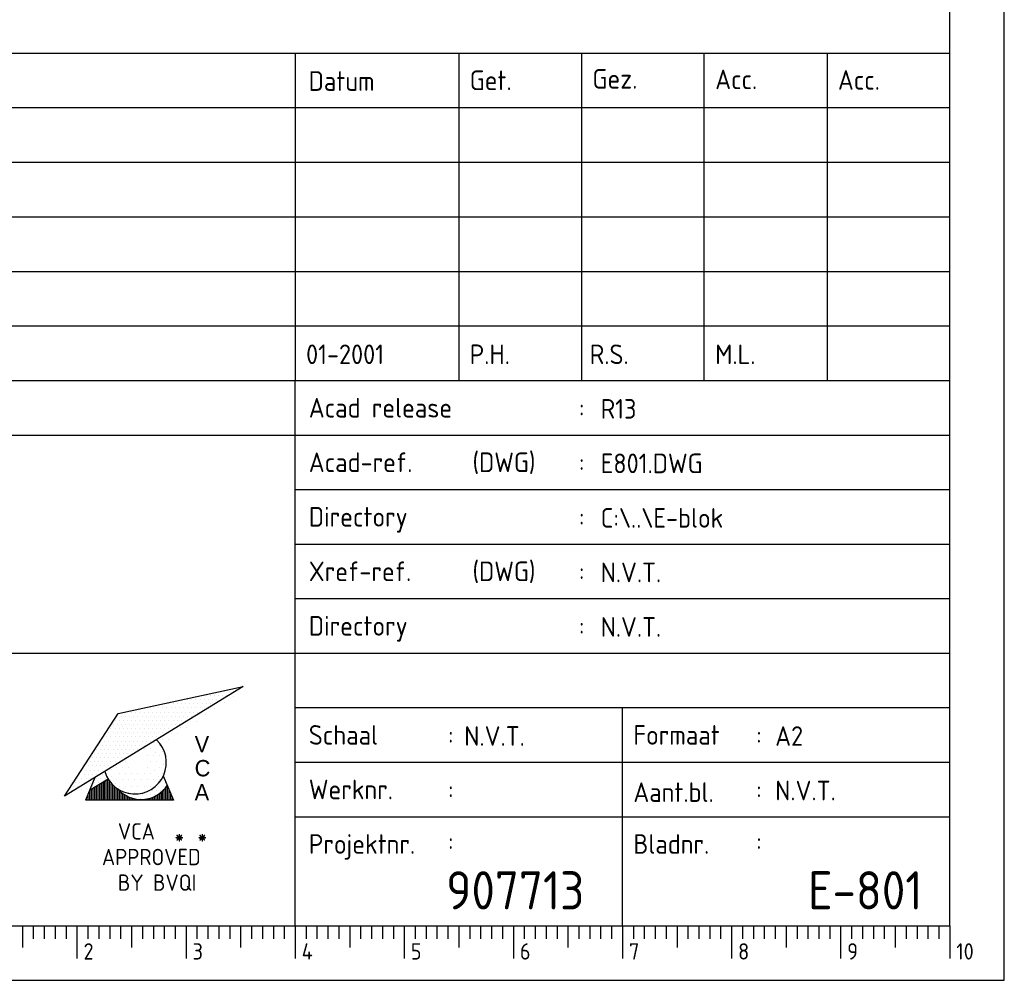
# Model space of a CAD drawing. Extents: x 0 to 594, y 0 to 420.
# Tile 4 of 6: x 504 to 594, y 0 to 88. Entities that reach past the tile are written whole.
import ezdxf
from ezdxf.enums import TextEntityAlignment as Align

# ---------------------------------------------------------------- set-up
doc = ezdxf.new("R2010")
doc.units = 0
doc.header["$LTSCALE"] = 5
doc.header["$MEASUREMENT"] = 0
doc.layers.get('0').update_dxf_attribs({"linetype": 'CONTINUOUS'})
for name, color, linetype in [('19', 7, 'CONTINUOUS'), ('E--L$2A-_KADER', 7, 'CONTINUOUS'), ('E--L$4A-_STEMPEL', 3, 'CONTINUOUS')]:
    doc.layers.add(name, color=color, linetype=linetype)
doc.styles.add('ISO', font='isocp.shx')
doc.styles.get("Standard").update_dxf_attribs({"font": 'isocp.shx'})
doc.styles.add('UNIV', font='UNIV.SHX')

# ---------------------------------------------------------------- blocks, each defined once
blk = doc.blocks.new('*X1')
at = {"color": 0}
for p, q in [((103.59375, 135.9375), (103.59375, 135.9375)), ((104.53125, 135.9375), (104.53125, 135.9375)), ((100.78125, 134.0625), (100.78125, 134.0625)), ((101.71875, 134.0625), (101.71875, 134.0625)), ((102.1875, 135), (102.1875, 135)), ((103.125, 135), (103.125, 135)), ((99.375, 133.125), (99.375, 133.125)), ((100.3125, 133.125), (100.3125, 133.125)), ((96.5625, 131.25), (96.5625, 131.25)), ((97.5, 131.25), (97.5, 131.25)), ((97.96875, 132.1875), (97.96875, 132.1875)), ((98.90625, 132.1875), (98.90625, 132.1875)), ((93.75, 129.375), (93.75, 129.375)), ((94.6875, 129.375), (94.6875, 129.375)), ((95.15625, 130.3125), (95.15625, 130.3125)), ((96.09375, 130.3125), (96.09375, 130.3125)), ((81.5625, 121.875), (81.5625, 121.875)), ((82.96875, 122.8125), (82.96875, 122.8125))]:
    blk.add_line(p, q, dxfattribs=at)
blk = doc.blocks.new('*X3')
at = {"color": 0}
for p, q in [((98.4375, 121.875), (98.4375, 121.875)), ((99.0625, 121.875), (99.0625, 121.875)), ((99.375, 122.5), (99.375, 122.5)), ((99.6875, 121.875), (99.6875, 121.875)), ((97.8125, 120.625), (97.8125, 120.625)), ((98.125, 121.25), (98.125, 121.25)), ((98.75, 121.25), (98.75, 121.25))]:
    blk.add_line(p, q, dxfattribs=at)
blk = doc.blocks.new('*X2')
at = {"color": 0}
for p, q in [((108.4375, 121.875), (108.4375, 121.875)), ((107.8125, 120.625), (107.8125, 120.625)), ((108.125, 121.25), (108.125, 121.25)), ((108.4375, 120.625), (108.4375, 120.625)), ((108.75, 121.25), (108.75, 121.25)), ((101.875, 120), (101.875, 120)), ((102.8125, 119.375), (102.8125, 119.375)), ((103.4375, 119.375), (103.4375, 119.375)), ((104.0625, 119.375), (104.0625, 119.375)), ((104.6875, 119.375), (104.6875, 119.375)), ((105.3125, 119.375), (105.3125, 119.375)), ((105.9375, 119.375), (105.9375, 119.375)), ((106.5625, 119.375), (106.5625, 119.375)), ((106.875, 120), (106.875, 120)), ((107.1875, 119.375), (107.1875, 119.375)), ((107.5, 120), (107.5, 120)), ((108.125, 120), (108.125, 120)), ((104.375, 118.75), (104.375, 118.75)), ((105, 118.75), (105, 118.75)), ((105.625, 118.75), (105.625, 118.75))]:
    blk.add_line(p, q, dxfattribs=at)
blk = doc.blocks.new('*X4')
at = {"color": 0}
for p, q in [((66, 120.86), (66, 123.42)), ((66.25, 120.86), (66.25, 123.58)), ((66.5, 120.86), (66.5, 123.73)), ((66.75, 120.86), (66.75, 123.88)), ((67, 120.86), (67, 124.04)), ((67.25, 120.86), (67.25, 123.72)), ((67.5, 120.86), (67.5, 123.41)), ((64, 120.86), (64, 121.84)), ((64.25, 120.86), (64.25, 122.35)), ((64.5, 120.86), (64.5, 122.5)), ((64.75, 120.86), (64.75, 122.66)), ((65, 120.86), (65, 122.81)), ((65.25, 120.86), (65.25, 122.96)), ((65.5, 120.86), (65.5, 123.12)), ((65.75, 120.86), (65.75, 123.27)), ((67.75, 120.86), (67.75, 123.15)), ((68, 120.86), (68, 122.92)), ((68.25, 120.86), (68.25, 122.73)), ((68.5, 120.86), (68.5, 122.54)), ((68.75, 120.86), (68.75, 122.29)), ((69, 120.86), (69, 122.07)), ((69.25, 120.86), (69.25, 121.87)), ((74.75, 120.86), (74.75, 121.87)), ((75, 120.86), (75, 122.06)), ((75.25, 120.86), (75.25, 122.27)), ((75.5, 120.86), (75.5, 122.53)), ((75.75, 120.86), (75.75, 122.82)), ((76, 120.86), (76, 122.97)), ((76.25, 120.86), (76.25, 122.37)), ((63.75, 120.86), (63.75, 121.24)), ((69.5, 120.86), (69.5, 121.71)), ((69.75, 120.86), (69.75, 121.56)), ((70, 120.86), (70, 121.44)), ((70.25, 120.86), (70.25, 121.33)), ((70.5, 120.86), (70.5, 121.24)), ((70.75, 120.86), (70.75, 121.16)), ((71, 120.86), (71, 121.1)), ((71.25, 120.86), (71.25, 121.05)), ((71.5, 120.86), (71.5, 121.02)), ((71.75, 120.86), (71.75, 121)), ((72, 120.86), (72, 120.99)), ((72.25, 120.86), (72.25, 121)), ((72.5, 120.86), (72.5, 121.02)), ((72.75, 120.86), (72.75, 121.05)), ((73, 120.86), (73, 121.1)), ((73.25, 120.86), (73.25, 121.16)), ((73.5, 120.86), (73.5, 121.23)), ((73.75, 120.86), (73.75, 121.32)), ((74, 120.86), (74, 121.43)), ((74.25, 120.86), (74.25, 121.56)), ((74.5, 120.86), (74.5, 121.7)), ((76.5, 120.86), (76.5, 121.77)), ((76.75, 120.86), (76.75, 121.17))]:
    blk.add_line(p, q, dxfattribs=at)
blk = doc.blocks.new('STEMPEL')
at = {"layer": 'E--L$4A-_STEMPEL', "color": 3}
for p, q in [((-185, 85), (-5, 85)), ((-185, 55), (-5, 55)), ((-65, 5), (-65, 55)), ((-185, 30), (-5, 30)), ((-35, 5), (-35, 25))]:
    blk.add_line(p, q, dxfattribs=at)
at = {"layer": 'E--L$4A-_STEMPEL', "color": 2}
for p, q in [((-65, 85), (-65, 55)), ((-50, 85), (-50, 55)), ((-38.75, 85), (-38.75, 55)), ((-27.5, 55), (-27.5, 85)), ((-16.25, 85), (-16.25, 55)), ((-5, 80), (-185, 80)), ((-5, 75), (-185, 75)), ((-185, 70), (-5, 70)), ((-185, 65), (-5, 65)), ((-185, 60), (-5, 60)), ((-185, 50), (-5, 50)), ((-65, 45), (-5, 45)), ((-65, 40), (-5, 40)), ((-65, 35), (-5, 35)), ((-69.762, 26.934), (-86.151, 16.891)), ((-81.231, 24.468), (-69.762, 26.934)), ((-71.44, 26.492), (-71.44, 26.492)), ((-71.06, 26.492), (-71.06, 26.492)), ((-70.68, 26.492), (-70.68, 26.492)), ((-76.945, 25.353), (-76.945, 25.353)), ((-76.565, 25.353), (-76.565, 25.353)), ((-76.186, 25.353), (-76.186, 25.353)), ((-75.806, 25.353), (-75.806, 25.353)), ((-75.426, 25.353), (-75.426, 25.353)), ((-75.237, 25.732), (-75.237, 25.732)), ((-75.047, 25.353), (-75.047, 25.353)), ((-74.857, 25.732), (-74.857, 25.732)), ((-74.667, 25.353), (-74.667, 25.353)), ((-74.477, 25.732), (-74.477, 25.732)), ((-74.287, 25.353), (-74.287, 25.353)), ((-74.098, 25.732), (-74.098, 25.732)), ((-73.908, 25.353), (-73.908, 25.353)), ((-73.718, 25.732), (-73.718, 25.732)), ((-73.528, 26.112), (-73.528, 26.112)), ((-73.528, 25.353), (-73.528, 25.353)), ((-73.338, 25.732), (-73.338, 25.732)), ((-73.148, 26.112), (-73.148, 26.112)), ((-73.148, 25.353), (-73.148, 25.353)), ((-72.958, 25.732), (-72.958, 25.732)), ((-72.769, 26.112), (-72.769, 26.112)), ((-72.769, 25.353), (-72.769, 25.353)), ((-72.579, 25.732), (-72.579, 25.732)), ((-72.389, 26.112), (-72.389, 26.112)), ((-72.389, 25.353), (-72.389, 25.353)), ((-72.199, 25.732), (-72.199, 25.732)), ((-72.009, 26.112), (-72.009, 26.112)), ((-71.819, 25.732), (-71.819, 25.732)), ((-71.63, 26.112), (-71.63, 26.112)), ((-71.25, 26.112), (-71.25, 26.112)), ((-86.151, 16.891), (-81.231, 24.468)), ((-80.362, 24.593), (-80.362, 24.593)), ((-79.983, 24.593), (-79.983, 24.593)), ((-79.603, 24.593), (-79.603, 24.593)), ((-79.223, 24.593), (-79.223, 24.593)), ((-78.844, 24.593), (-78.844, 24.593)), ((-78.654, 24.973), (-78.654, 24.973)), ((-78.464, 24.593), (-78.464, 24.593)), ((-78.274, 24.973), (-78.274, 24.973)), ((-78.084, 24.593), (-78.084, 24.593)), ((-77.894, 24.973), (-77.894, 24.973)), ((-77.705, 24.593), (-77.705, 24.593)), ((-77.515, 24.973), (-77.515, 24.973)), ((-77.325, 24.593), (-77.325, 24.593)), ((-77.135, 24.973), (-77.135, 24.973)), ((-76.945, 24.593), (-76.945, 24.593)), ((-76.755, 24.973), (-76.755, 24.973)), ((-76.565, 24.593), (-76.565, 24.593)), ((-76.376, 24.973), (-76.376, 24.973)), ((-76.186, 24.593), (-76.186, 24.593)), ((-75.996, 24.973), (-75.996, 24.973)), ((-75.806, 24.593), (-75.806, 24.593)), ((-75.616, 24.973), (-75.616, 24.973)), ((-75.426, 24.593), (-75.426, 24.593)), ((-75.237, 24.973), (-75.237, 24.973)), ((-75.047, 24.593), (-75.047, 24.593)), ((-74.857, 24.973), (-74.857, 24.973)), ((-74.667, 24.593), (-74.667, 24.593)), ((-74.477, 24.973), (-74.477, 24.973)), ((-74.287, 24.593), (-74.287, 24.593)), ((-74.098, 24.973), (-74.098, 24.973)), ((-73.908, 24.593), (-73.908, 24.593)), ((-73.718, 24.973), (-73.718, 24.973)), ((-73.338, 24.973), (-73.338, 24.973)), ((-65, 25), (-5, 25)), ((-81.501, 23.834), (-81.501, 23.834)), ((-81.312, 24.214), (-81.312, 24.214)), ((-81.122, 23.834), (-81.122, 23.834)), ((-80.932, 24.214), (-80.932, 24.214)), ((-80.742, 23.834), (-80.742, 23.834)), ((-80.552, 24.214), (-80.552, 24.214)), ((-80.362, 23.834), (-80.362, 23.834)), ((-80.173, 24.214), (-80.173, 24.214)), ((-79.983, 23.834), (-79.983, 23.834)), ((-79.793, 24.214), (-79.793, 24.214)), ((-79.603, 23.834), (-79.603, 23.834)), ((-79.413, 24.214), (-79.413, 24.214)), ((-79.223, 23.834), (-79.223, 23.834)), ((-79.033, 24.214), (-79.033, 24.214)), ((-78.844, 23.834), (-78.844, 23.834)), ((-78.654, 24.214), (-78.654, 24.214)), ((-78.464, 23.834), (-78.464, 23.834)), ((-78.274, 24.214), (-78.274, 24.214)), ((-78.084, 23.834), (-78.084, 23.834)), ((-77.894, 24.214), (-77.894, 24.214)), ((-77.705, 23.834), (-77.705, 23.834)), ((-77.515, 24.214), (-77.515, 24.214)), ((-77.325, 23.834), (-77.325, 23.834)), ((-77.135, 24.214), (-77.135, 24.214)), ((-76.945, 23.834), (-76.945, 23.834)), ((-76.755, 24.214), (-76.755, 24.214)), ((-76.565, 23.834), (-76.565, 23.834)), ((-76.376, 24.214), (-76.376, 24.214)), ((-76.186, 23.834), (-76.186, 23.834)), ((-75.996, 24.214), (-75.996, 24.214)), ((-75.806, 23.834), (-75.806, 23.834)), ((-75.616, 24.214), (-75.616, 24.214)), ((-75.426, 23.834), (-75.426, 23.834)), ((-75.237, 24.214), (-75.237, 24.214)), ((-75.047, 23.834), (-75.047, 23.834)), ((-74.857, 24.214), (-74.857, 24.214)), ((-74.477, 24.214), (-74.477, 24.214)), ((-82.071, 22.695), (-82.071, 22.695)), ((-81.881, 23.075), (-81.881, 23.075)), ((-81.691, 23.454), (-81.691, 23.454)), ((-81.691, 22.695), (-81.691, 22.695)), ((-81.501, 23.075), (-81.501, 23.075)), ((-81.312, 23.454), (-81.312, 23.454)), ((-81.312, 22.695), (-81.312, 22.695)), ((-81.122, 23.075), (-81.122, 23.075)), ((-80.932, 23.454), (-80.932, 23.454)), ((-80.932, 22.695), (-80.932, 22.695)), ((-80.786, 23.287), (-80.786, 23.287)), ((-80.742, 23.075), (-80.742, 23.075)), ((-80.552, 23.454), (-80.552, 23.454)), ((-80.552, 22.695), (-80.552, 22.695)), ((-80.362, 23.075), (-80.362, 23.075)), ((-80.173, 23.454), (-80.173, 23.454)), ((-80.173, 22.695), (-80.173, 22.695)), ((-79.983, 23.075), (-79.983, 23.075)), ((-79.793, 23.454), (-79.793, 23.454)), ((-79.793, 22.695), (-79.793, 22.695)), ((-79.603, 23.075), (-79.603, 23.075)), ((-79.413, 23.454), (-79.413, 23.454)), ((-79.413, 22.695), (-79.413, 22.695)), ((-79.223, 23.075), (-79.223, 23.075)), ((-79.033, 23.454), (-79.033, 23.454)), ((-79.033, 22.695), (-79.033, 22.695)), ((-78.844, 23.075), (-78.844, 23.075)), ((-78.654, 23.454), (-78.654, 23.454)), ((-78.654, 22.695), (-78.654, 22.695)), ((-78.464, 23.075), (-78.464, 23.075)), ((-78.274, 23.454), (-78.274, 23.454)), ((-78.274, 22.695), (-78.274, 22.695)), ((-78.084, 23.075), (-78.084, 23.075)), ((-77.894, 23.454), (-77.894, 23.454)), ((-77.894, 22.695), (-77.894, 22.695)), ((-77.705, 23.075), (-77.705, 23.075)), ((-77.515, 23.454), (-77.515, 23.454)), ((-77.515, 22.695), (-77.515, 22.695)), ((-77.325, 23.075), (-77.325, 23.075)), ((-77.135, 23.454), (-77.135, 23.454)), ((-77.135, 22.695), (-77.135, 22.695)), ((-76.945, 23.075), (-76.945, 23.075)), ((-76.755, 23.454), (-76.755, 23.454)), ((-76.755, 22.695), (-76.755, 22.695)), ((-76.565, 23.075), (-76.565, 23.075)), ((-76.376, 23.454), (-76.376, 23.454)), ((-76.186, 23.075), (-76.186, 23.075)), ((-75.996, 23.454), (-75.996, 23.454)), ((-75.616, 23.454), (-75.616, 23.454)), ((-82.83, 21.935), (-82.83, 21.935)), ((-82.451, 21.935), (-82.451, 21.935)), ((-82.261, 22.315), (-82.261, 22.315)), ((-82.071, 21.935), (-82.071, 21.935)), ((-81.881, 22.315), (-81.881, 22.315)), ((-81.691, 21.935), (-81.691, 21.935)), ((-81.501, 22.315), (-81.501, 22.315)), ((-81.312, 21.935), (-81.312, 21.935)), ((-81.122, 22.315), (-81.122, 22.315)), ((-80.932, 21.935), (-80.932, 21.935)), ((-80.742, 22.315), (-80.742, 22.315)), ((-80.552, 21.935), (-80.552, 21.935)), ((-80.362, 22.315), (-80.362, 22.315)), ((-80.173, 21.935), (-80.173, 21.935)), ((-79.983, 22.315), (-79.983, 22.315)), ((-79.793, 21.935), (-79.793, 21.935)), ((-79.603, 22.315), (-79.603, 22.315)), ((-79.413, 21.935), (-79.413, 21.935)), ((-79.223, 22.315), (-79.223, 22.315)), ((-79.033, 21.935), (-79.033, 21.935)), ((-78.844, 22.315), (-78.844, 22.315)), ((-78.654, 21.935), (-78.654, 21.935)), ((-78.464, 22.315), (-78.464, 22.315)), ((-78.274, 21.935), (-78.274, 21.935)), ((-78.084, 22.315), (-78.084, 22.315)), ((-77.985, 21.797), (-77.985, 21.797)), ((-77.705, 22.315), (-77.705, 22.315)), ((-77.325, 22.315), (-77.325, 22.315)), ((-83.4, 20.796), (-83.4, 20.796)), ((-83.21, 21.176), (-83.21, 21.176)), ((-83.02, 21.556), (-83.02, 21.556)), ((-83.02, 20.796), (-83.02, 20.796)), ((-82.83, 21.176), (-82.83, 21.176)), ((-82.64, 21.556), (-82.64, 21.556)), ((-82.64, 20.796), (-82.64, 20.796)), ((-82.451, 21.176), (-82.451, 21.176)), ((-82.261, 21.556), (-82.261, 21.556)), ((-82.261, 20.796), (-82.261, 20.796)), ((-82.071, 21.176), (-82.071, 21.176)), ((-81.881, 21.556), (-81.881, 21.556)), ((-81.881, 20.796), (-81.881, 20.796)), ((-81.691, 21.176), (-81.691, 21.176)), ((-81.501, 21.556), (-81.501, 21.556)), ((-81.501, 20.796), (-81.501, 20.796)), ((-81.312, 21.176), (-81.312, 21.176)), ((-81.122, 21.556), (-81.122, 21.556)), ((-81.122, 20.796), (-81.122, 20.796)), ((-80.932, 21.176), (-80.932, 21.176)), ((-80.742, 21.556), (-80.742, 21.556)), ((-80.742, 20.796), (-80.742, 20.796)), ((-80.552, 21.176), (-80.552, 21.176)), ((-80.362, 21.556), (-80.362, 21.556)), ((-80.362, 20.796), (-80.362, 20.796)), ((-80.173, 21.176), (-80.173, 21.176)), ((-79.983, 21.556), (-79.983, 21.556)), ((-79.983, 20.796), (-79.983, 20.796)), ((-79.793, 21.176), (-79.793, 21.176)), ((-79.603, 21.556), (-79.603, 21.556)), ((-79.413, 21.176), (-79.413, 21.176)), ((-79.223, 21.556), (-79.223, 21.556)), ((-78.844, 21.556), (-78.844, 21.556)), ((-78.839, 21.228), (-78.839, 21.228)), ((-78.27, 21.228), (-78.27, 21.228)), ((-77.805, 20.923), (-77.805, 20.923)), ((-77.447, 21.499), (-77.447, 21.499)), ((-77.189, 21.002), (-77.189, 21.002)), ((-77.131, 21.228), (-77.131, 21.228)), ((-83.78, 20.037), (-83.78, 20.037)), ((-83.59, 20.417), (-83.59, 20.417)), ((-83.4, 20.037), (-83.4, 20.037)), ((-83.21, 20.417), (-83.21, 20.417)), ((-83.02, 20.037), (-83.02, 20.037)), ((-82.83, 20.417), (-82.83, 20.417)), ((-82.64, 20.037), (-82.64, 20.037)), ((-82.451, 20.417), (-82.451, 20.417)), ((-82.261, 20.037), (-82.261, 20.037)), ((-82.071, 20.417), (-82.071, 20.417)), ((-81.881, 20.037), (-81.881, 20.037)), ((-81.691, 20.417), (-81.691, 20.417)), ((-81.501, 20.037), (-81.501, 20.037)), ((-81.312, 20.417), (-81.312, 20.417)), ((-81.122, 20.037), (-81.122, 20.037)), ((-80.932, 20.417), (-80.932, 20.417)), ((-80.552, 20.417), (-80.552, 20.417)), ((-80.548, 20.089), (-80.548, 20.089)), ((-78.554, 20.658), (-78.554, 20.658)), ((-78.27, 20.089), (-78.27, 20.089)), ((-77.985, 20.658), (-77.985, 20.658)), ((-77.7, 20.089), (-77.7, 20.089)), ((-77.415, 20.658), (-77.415, 20.658)), ((-77.01, 20.486), (-77.01, 20.486)), ((-65, 20), (-5, 20)), ((-84.539, 19.278), (-84.539, 19.278)), ((-84.349, 19.657), (-84.349, 19.657)), ((-84.159, 19.278), (-84.159, 19.278)), ((-83.969, 19.657), (-83.969, 19.657)), ((-83.78, 19.278), (-83.78, 19.278)), ((-83.59, 19.657), (-83.59, 19.657)), ((-83.4, 19.278), (-83.4, 19.278)), ((-83.21, 19.657), (-83.21, 19.657)), ((-83.02, 19.278), (-83.02, 19.278)), ((-82.83, 19.657), (-82.83, 19.657)), ((-82.64, 19.278), (-82.64, 19.278)), ((-82.451, 19.657), (-82.451, 19.657)), ((-82.261, 19.278), (-82.261, 19.278)), ((-82.071, 19.657), (-82.071, 19.657)), ((-81.839, 19.294), (-81.839, 19.294)), ((-81.691, 19.657), (-81.691, 19.657)), ((-81.402, 19.519), (-81.402, 19.519)), ((-80.833, 19.519), (-80.833, 19.519)), ((-80.263, 19.519), (-80.263, 19.519)), ((-78.554, 19.519), (-78.554, 19.519)), ((-77.904, 19.214), (-77.904, 19.214)), ((-77.415, 19.519), (-77.415, 19.519)), ((-77.03, 19.81), (-77.03, 19.81)), ((-85.108, 18.139), (-85.108, 18.139)), ((-84.919, 18.518), (-84.919, 18.518)), ((-84.729, 18.898), (-84.729, 18.898)), ((-84.729, 18.139), (-84.729, 18.139)), ((-84.539, 18.518), (-84.539, 18.518)), ((-84.349, 18.898), (-84.349, 18.898)), ((-84.349, 18.139), (-84.349, 18.139)), ((-83.353, 18.605), (-84.229, 16.507)), ((-84.159, 18.518), (-84.159, 18.518)), ((-83.969, 18.898), (-83.969, 18.898)), ((-82.142, 18.446), (-83.859, 17.394)), ((-83.78, 18.518), (-83.78, 18.518)), ((-83.59, 18.898), (-83.59, 18.898)), ((-83.21, 18.898), (-83.21, 18.898)), ((-82.256, 18.95), (-82.256, 18.95)), ((-81.972, 18.38), (-81.972, 18.38)), ((-81.839, 18.678), (-81.839, 18.678)), ((-81.402, 18.38), (-81.402, 18.38)), ((-81.117, 18.95), (-81.117, 18.95)), ((-80.833, 18.38), (-80.833, 18.38)), ((-80.548, 18.95), (-80.548, 18.95)), ((-80.263, 18.38), (-80.263, 18.38)), ((-79.978, 18.95), (-79.978, 18.95)), ((-79.694, 18.38), (-79.694, 18.38)), ((-79.409, 18.95), (-79.409, 18.95)), ((-79.124, 18.38), (-79.124, 18.38)), ((-78.839, 18.95), (-78.839, 18.95)), ((-78.554, 18.38), (-78.554, 18.38)), ((-78.27, 18.95), (-78.27, 18.95)), ((-77.985, 18.38), (-77.985, 18.38)), ((-77.547, 18.658), (-77.547, 18.658)), ((-77.415, 18.38), (-77.415, 18.38)), ((-77.131, 18.95), (-77.131, 18.95)), ((-77.085, 18.736), (-76.156, 16.507)), ((-85.488, 17.379), (-85.488, 17.379)), ((-85.298, 17.759), (-85.298, 17.759)), ((-84.919, 17.759), (-84.919, 17.759)), ((-84.137, 17.544), (-84.137, 17.544)), ((-81.502, 18.022), (-81.502, 18.022)), ((-81.117, 17.811), (-81.117, 17.811)), ((-80.746, 17.546), (-80.746, 17.546)), ((-80.548, 17.811), (-80.548, 17.811)), ((-80.263, 17.241), (-80.263, 17.241)), ((-79.978, 17.811), (-79.978, 17.811)), ((-79.694, 17.241), (-79.694, 17.241)), ((-79.409, 17.811), (-79.409, 17.811)), ((-79.124, 17.241), (-79.124, 17.241)), ((-78.839, 17.811), (-78.839, 17.811)), ((-78.27, 17.811), (-78.27, 17.811)), ((-86.058, 17), (-86.058, 17)), ((-76.156, 16.507), (-84.229, 16.507)), ((-65, 15), (-5, 15))]:
    blk.add_line(p, q, dxfattribs=at)
for centre, start, end in [((-79.693, 19.966), 196.37976, 46.62024), ((-79.116, 19.47), 221.69505, 326.14657)]:
    blk.add_arc(centre, 2.883, start, end, dxfattribs=at)
at = {"layer": 'E--L$4A-_STEMPEL', "color": 2, "xscale": 0.6075, "yscale": 0.6075, "zscale": 0.6075}
for name, p in [('*X1', (-134.154, -56.536)), ('*X4', (-122.86, -56.916)), ('*X3', (-142.986, -55.546)), ('*X2', (-142.986, -55.492))]:
    blk.add_blockref(name, p, dxfattribs=at)
at = {"layer": 'E--L$4A-_STEMPEL', "color": 2}
for s, height, style, p in [('Datum', 1.8, 'ISO', (-63.763, 81.557)), ('Get.', 1.8, 'ISO', (-49, 81.624)), ('Gez.', 1.8, 'ISO', (-37.75, 81.757)), ('Acc.', 1.8, 'ISO', (-26.5, 81.709)), ('Acc.', 1.8, 'ISO', (-15.252, 81.656)), ('Acad release ', 1.8, 'ISO', (-63.75, 51.6)), (':', 1.8, 'ISO', (-39, 51.6)), ('Acad-ref. ', 1.8, 'ISO', (-63.75, 46.6)), ('(DWG)', 1.8, 'ISO', (-48.75, 46.6)), (':', 1.8, 'ISO', (-39, 46.6)), ('Directory', 1.8, 'ISO', (-63.75, 41.6)), (':', 1.8, 'ISO', (-39, 41.6)), ('Xref-ref.', 1.8, 'ISO', (-63.75, 36.6)), ('(DWG)', 1.8, 'ISO', (-48.75, 36.6)), (':', 1.8, 'ISO', (-39, 36.6)), ('Directory', 1.8, 'ISO', (-63.75, 31.6)), (':', 1.8, 'ISO', (-39, 31.6)), ('Schaal', 1.8, 'ISO', (-63.75, 21.6)), (':', 1.8, 'ISO', (-51, 21.6)), ('Formaat', 1.8, 'ISO', (-34, 21.6)), (':', 1.8, 'ISO', (-22.75, 21.6)), ('V', 1.5, 'UNIV', (-74.215, 20.912)), ('C', 1.5, 'UNIV', (-74.215, 18.701)), ('Werknr.', 1.8, 'ISO', (-63.75, 16.6)), ('Aant.bl.', 1.8, 'ISO', (-34, 16.35)), ('A', 1.5, 'UNIV', (-74.215, 16.491)), (':', 1.8, 'ISO', (-51, 16.6)), (':', 1.8, 'ISO', (-22.75, 16.6)), ('Projektnr.', 1.8, 'ISO', (-63.75, 11.6)), ('Bladnr.', 1.8, 'ISO', (-34, 11.6)), (':', 1.8, 'ISO', (-51, 11.85)), (':', 1.8, 'ISO', (-22.75, 11.85))]:
    blk.add_text(s, height=height, dxfattribs=dict(at, style=style)).set_placement(p)
at = {"layer": 'E--L$4A-_STEMPEL', "color": 1, "style": 'ISO'}
for s, height, p in [('VCA', 1.5, (-81.251, 12.904)), ('+', 1.458, (-76.067, 12.499)), ('*', 1.458, (-76.067, 12.499)), ('+', 1.458, (-73.961, 12.499)), ('*', 1.458, (-73.961, 12.499)), ('APPROVED', 1.5, (-82.709, 10.555)), ('BY BVQI', 1.5, (-81.251, 8.206))]:
    blk.add_text(s, height=height, dxfattribs=at).set_placement(p)
at = {"layer": 'E--L$4A-_STEMPEL', "color": 2, "style": 'ISO'}
for tag, p in [('REVISIELETTER', (-183.5, 76.5)), ('OMSCHRIJVING', (-177.5, 76.5)), ('DATUM-GETEKEND', (-64, 76.5)), ('GETEKEND-DOOR', (-49, 76.5)), ('GEZIEN-DOOR', (-38, 76.5)), ('ACC-DOOR', (-26.5, 76.5)), ('ACC-DOOR', (-15.5, 76.5)), ('REVISIELETTER', (-183.5, 71.5)), ('OMSCHRIJVING', (-177.5, 71.5)), ('DATUM-GETEKEND', (-64, 71.5)), ('GETEKEND-DOOR', (-49, 71.5)), ('GEZIEN-DOOR', (-38, 71.5)), ('ACC-DOOR', (-26.5, 71.5)), ('ACC-DOOR', (-15.5, 71.5)), ('REVISIELETTER', (-183.5, 66.5)), ('OMSCHRIJVING', (-177.5, 66.5)), ('DATUM-GETEKEND', (-64, 66.5)), ('GETEKEND-DOOR', (-49, 66.5)), ('GEZIEN-DOOR', (-38, 66.5)), ('ACC-DOOR', (-27, 66.5)), ('ACC-DOOR', (-15.5, 66.5)), ('REVISIELETTER', (-183.5, 61.5)), ('OMSCHRIJVING', (-177.5, 61.5)), ('DATUM-GETEKEND', (-64, 61.5)), ('GETEKEND-DOOR', (-49, 61.5)), ('GEZIEN-DOOR', (-38, 61.5)), ('ACC-DOOR', (-27, 61.5)), ('ACC-DOOR', (-15.5, 61.5)), ('OMSCHRIJVING-O', (-177.5, 56.5)), ('DATUM-GETEKEND', (-64, 56.5)), ('GETEKEND-DOOR', (-49, 56.5)), ('GEZIEN-DOOR', (-38, 56.5)), ('ACC-DOOR', (-26.5, 56.5)), ('ACC-DOOR', (-15.5, 56.5)), ('OMSCHRIJVING', (-162, 51.5)), ('ACAD-RELEASE', (-37, 51.5)), ('ACAD-REF', (-37, 46.5)), ('ACAD-DIR', (-37, 41.5)), ('X-REF', (-37, 36.5)), ('XREF-DIR', (-37, 31.5)), ('SCHAAL', (-49.5, 21.5)), ('FORMAAT', (-21, 21.5)), ('WERKNUMMER', (-49.5, 16.5)), ('AANTAL-BLADEN', (-21, 16.5))]:
    blk.add_attdef(tag, p, '', height=1.8, dxfattribs=at)
at = {"layer": 'E--L$4A-_STEMPEL', "style": 'ISO'}
for tag, p in [('OPMERKING-1', (-184, 44)), ('OPMERKING-2', (-184, 38)), ('OPMERKING-3', (-184, 32))]:
    blk.add_attdef(tag, p, '', height=3.5, dxfattribs=at)
for tag, p in [('PROJEKT-NUMMER', (-38.5, 6.5)), ('BLAD-NUMMER', (-7.5, 6.5))]:
    blk.add_attdef(tag, text='', height=3.5, dxfattribs=at).set_placement(p, align=Align.RIGHT)
blk = doc.blocks.new('A2')
at = {"layer": 'E--L$2A-_KADER', "color": 2}
for p, q in [((594, 0), (594, 420)), ((0, 0), (594, 0))]:
    blk.add_line(p, q, dxfattribs=at)
at = {"layer": 'E--L$2A-_KADER', "color": 4}
for p, q in [((589, 5), (589, 415)), ((25, 5), (589, 5))]:
    blk.add_line(p, q, dxfattribs=at)
at = {"layer": 'E--L$2A-_KADER', "color": 2}
for points in [[(504, 5), (504, 3)], [(505, 5), (505, 3.8)], [(506, 5), (506, 3.8)], [(507, 5), (507, 3.8)], [(508, 5), (508, 3.8)], [(509, 5), (509, 2)], [(510, 5), (510, 3.8)], [(511, 5), (511, 3.8)], [(512, 5), (512, 3.8)], [(513, 5), (513, 3.8)], [(514, 5), (514, 3)], [(515, 5), (515, 3.8)], [(516, 5), (516, 3.8)], [(517, 5), (517, 3.8)], [(518, 5), (518, 3.8)], [(519, 5), (519, 2)], [(520, 5), (520, 3.8)], [(521, 5), (521, 3.8)], [(522, 5), (522, 3.8)], [(523, 5), (523, 3.8)], [(524, 5), (524, 3)], [(525, 5), (525, 3.8)], [(526, 5), (526, 3.8)], [(527, 5), (527, 3.8)], [(528, 5), (528, 3.8)], [(529, 5), (529, 2)], [(530, 5), (530, 3.8)], [(531, 5), (531, 3.8)], [(532, 5), (532, 3.8)], [(533, 5), (533, 3.8)], [(534, 5), (534, 3)], [(535, 5), (535, 3.8)], [(536, 5), (536, 3.8)], [(537, 5), (537, 3.8)], [(538, 5), (538, 3.8)], [(539, 5), (539, 2)], [(540, 5), (540, 3.8)], [(541, 5), (541, 3.8)], [(542, 5), (542, 3.8)], [(543, 5), (543, 3.8)], [(544, 5), (544, 3)], [(545, 5), (545, 3.8)], [(546, 5), (546, 3.8)], [(547, 5), (547, 3.8)], [(548, 5), (548, 3.8)], [(549, 5), (549, 2)], [(550, 5), (550, 3.8)], [(551, 5), (551, 3.8)], [(552, 5), (552, 3.8)], [(553, 5), (553, 3.8)], [(554, 5), (554, 3)], [(555, 5), (555, 3.8)], [(556, 5), (556, 3.8)], [(557, 5), (557, 3.8)], [(558, 5), (558, 3.8)], [(559, 5), (559, 2)], [(560, 5), (560, 3.8)], [(561, 5), (561, 3.8)], [(562, 5), (562, 3.8)], [(563, 5), (563, 3.8)], [(564, 5), (564, 3)], [(565, 5), (565, 3.8)], [(566, 5), (566, 3.8)], [(567, 5), (567, 3.8)], [(568, 5), (568, 3.8)], [(569, 5), (569, 2)], [(570, 5), (570, 3.8)], [(571, 5), (571, 3.8)], [(572, 5), (572, 3.8)], [(573, 5), (573, 3.8)], [(574, 5), (574, 3)], [(575, 5), (575, 3.8)], [(576, 5), (576, 3.8)], [(577, 5), (577, 3.8)], [(578, 5), (578, 3.8)], [(579, 5), (579, 2)], [(580, 5), (580, 3.8)], [(581, 5), (581, 3.8)], [(582, 5), (582, 3.8)], [(583, 5), (583, 3.8)], [(584, 5), (584, 3)], [(585, 5), (585, 3.8)], [(586, 5), (586, 3.8)], [(587, 5), (587, 3.8)], [(588, 5), (588, 3.8)], [(589, 5), (589, 2)]]:
    blk.add_lwpolyline(points, dxfattribs=at)
for s, p in [('2', (509.6, 1.9)), ('3', (519.6, 1.9)), ('4', (529.6, 1.9)), ('5', (539.6, 1.9)), ('6', (549.6, 1.9)), ('7', (559.6, 1.9)), ('8', (569.6, 1.9)), ('9', (579.6, 1.9)), ('10', (589.6, 1.9))]:
    blk.add_text(s, height=1.5, dxfattribs=at).set_placement(p)

msp = doc.modelspace()

# ---------------------------------------------------------------- block references
ref = msp.add_blockref('STEMPEL', (594, 0))
ref.add_attrib('PROJEKT-NUMMER', '907713', dxfattribs={"layer": 'E--L$4A-_STEMPEL', "height": 3.5, "style": 'ISO'}).set_placement((555.5, 6.5), align=Align.RIGHT)
ref.add_attrib('FORMAAT', 'A2', (573, 21.5), dxfattribs={"layer": 'E--L$4A-_STEMPEL', "color": 2, "height": 1.8, "style": 'ISO'})
ref.add_attrib('SCHAAL', 'N.V.T.', (544.5, 21.5), dxfattribs={"layer": 'E--L$4A-_STEMPEL', "color": 2, "height": 1.8, "style": 'ISO'})
ref.add_attrib('AANTAL-BLADEN', 'N.V.T.', (573, 16.5), dxfattribs={"layer": 'E--L$4A-_STEMPEL', "color": 2, "height": 1.8, "style": 'ISO'})
ref.add_attrib('BLAD-NUMMER', 'E-801', dxfattribs={"layer": 'E--L$4A-_STEMPEL', "height": 3.5, "style": 'ISO'}).set_placement((586.5, 6.5), align=Align.RIGHT)
ref.add_attrib('ACAD-RELEASE', 'R13', (557, 51.5), dxfattribs={"layer": 'E--L$4A-_STEMPEL', "color": 2, "height": 1.8, "style": 'ISO'})
ref.add_attrib('ACAD-REF', 'E801.DWG', (557, 46.5), dxfattribs={"layer": 'E--L$4A-_STEMPEL', "color": 2, "height": 1.8, "style": 'ISO'})
ref.add_attrib('ACAD-DIR', 'C:\\..\\E-blok', (557, 41.5), dxfattribs={"layer": 'E--L$4A-_STEMPEL', "color": 2, "height": 1.8, "style": 'ISO'})
ref.add_attrib('X-REF', 'N.V.T.', (557, 36.5), dxfattribs={"layer": 'E--L$4A-_STEMPEL', "color": 2, "height": 1.8, "style": 'ISO'})
ref.add_attrib('XREF-DIR', 'N.V.T.', (557, 31.5), dxfattribs={"layer": 'E--L$4A-_STEMPEL', "color": 2, "height": 1.8, "style": 'ISO'})
ref.add_attrib('GETEKEND-DOOR', 'P.H.', (545, 56.5), dxfattribs={"layer": 'E--L$4A-_STEMPEL', "color": 2, "height": 1.8, "style": 'ISO'})
ref.add_attrib('DATUM-GETEKEND', '01-2001', (530, 56.5), dxfattribs={"layer": 'E--L$4A-_STEMPEL', "color": 2, "height": 1.8, "style": 'ISO'})
ref.add_attrib('GEZIEN-DOOR', 'R.S.', (556, 56.5), dxfattribs={"layer": 'E--L$4A-_STEMPEL', "color": 2, "height": 1.8, "style": 'ISO'})
ref.add_attrib('ACC-DOOR', 'M.L.', (567.5, 56.5), dxfattribs={"layer": 'E--L$4A-_STEMPEL', "color": 2, "height": 1.8, "style": 'ISO'})
at = {"layer": '19', "color": 2}
msp.add_blockref('A2', (0, 0), dxfattribs=at)

doc.saveas('drawing.dxf')
